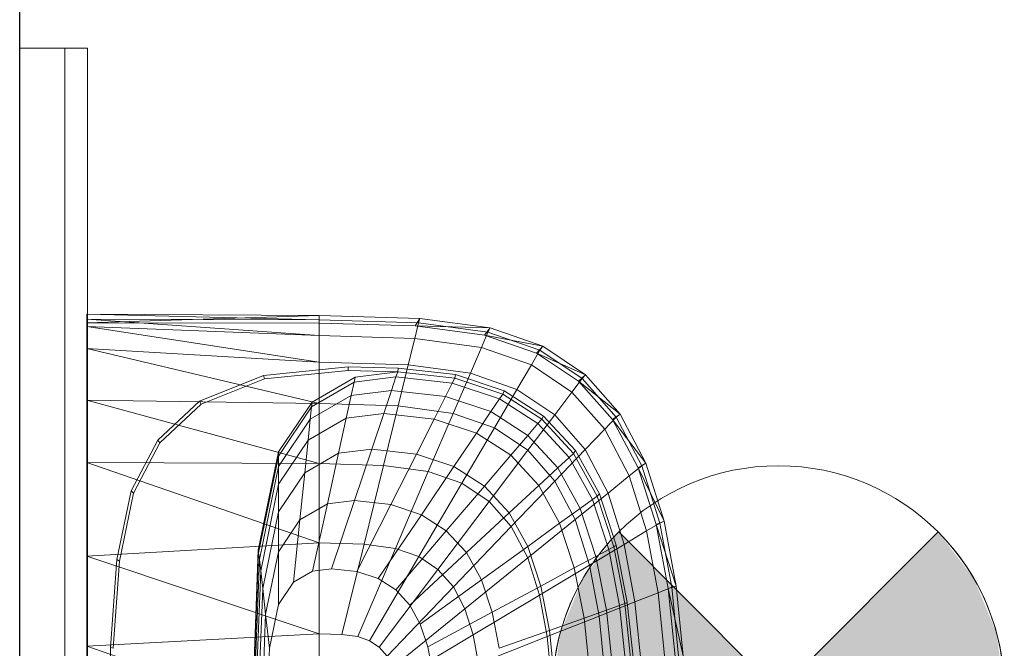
# Model space of a CAD drawing. Header units: metres. Extents: x 397.7 to 427.5, y 12.7 to 28.4.
# Tile 47 of 58: x 404.437 to 404.873, y 27.325 to 27.603. Entities that reach past the tile are written whole.
import ezdxf

# ---------------------------------------------------------------- set-up
doc = ezdxf.new("R2010")
doc.units = ezdxf.units.M
for name, color, linetype, lineweight in [('02_MOBILIARIO', 7, 'Continuous', 18), ('A-DETL-____-MBND', 7, 'Continuous', 18), ('A-DETL-GENF-OTLN', 7, 'Continuous', 18), ('A-GENM-____-OTLN', 7, 'Continuous', 18), ('A-WALL-____-MCUT', 7, 'Continuous', 25), ('A-WALL-____-OTLN', 7, 'Continuous', 25)]:
    doc.layers.add(name, color=color, linetype=linetype, lineweight=lineweight)

# ---------------------------------------------------------------- blocks, each defined once
blk = doc.blocks.new('Family - Rentamans P3-156316-06_ENLLUMENAT_P3')
at = {"layer": 'A-DETL-____-MBND', "color": 253, "true_color": 0xaaaaaa}
for p, q in [((0, 0.36146), (0, 0.36526)), ((0, 0.36526), (0, 0.36308)), ((0.10273, 0.3648), (0, 0.36526)), ((0.10273, 0.36283), (0, 0.36526)), ((0.10273, 0.3648), (0, 0.36146)), ((0, 0.36308), (0, 0.35983)), ((0.10273, 0.36283), (0, 0.36308)), ((0, 0.36308), (0.10273, 0.35585)), ((0.14736, 0.36347), (0.10273, 0.3648)), ((0.10273, 0.36283), (0.10273, 0.3648)), ((0.10273, 0.36479), (0.10273, 0.36141)), ((0.14679, 0.36152), (0.10273, 0.36283)), ((0.10273, 0.36283), (0.10273, 0.35585)), ((0.14525, 0.36016), (0.14736, 0.36347)), ((0.14679, 0.36152), (0.14736, 0.36347)), ((0.17848, 0.35928), (0.14736, 0.36347)), ((0.10273, 0.36141), (0, 0.36146)), ((0, 0.36146), (0, 0.00406)), ((0, 0.35983), (0, 0.35008)), ((0.10273, 0.35585), (0, 0.35983)), ((0, 0.35983), (0.10273, 0.34405)), ((0.14525, 0.36016), (0.10273, 0.36141)), ((0.14508, 0.3546), (0.14679, 0.36152)), ((0.17596, 0.35605), (0.14525, 0.36016)), ((0.17848, 0.35928), (0.14525, 0.36016)), ((0.17751, 0.35738), (0.14679, 0.36152)), ((0.17596, 0.35605), (0.17848, 0.35928)), ((0.17751, 0.35738), (0.17848, 0.35928)), ((0.20176, 0.35121), (0.17848, 0.35928)), ((0.10273, 0.35585), (0.10273, 0.34405)), ((0.14508, 0.3546), (0.10273, 0.35585)), ((0.14508, 0.3546), (0.1422, 0.34287)), ((0.17461, 0.35061), (0.14508, 0.3546)), ((0.17461, 0.35061), (0.17751, 0.35738)), ((0.19894, 0.34814), (0.17596, 0.35605)), ((0.20176, 0.35121), (0.17596, 0.35605)), ((0.2005, 0.34941), (0.17751, 0.35738)), ((0, 0.35008), (0, 0.32734)), ((0.10273, 0.34405), (0, 0.35008)), ((0, 0.35008), (0.10273, 0.32574)), ((0.16971, 0.33917), (0.17461, 0.35061)), ((0.19671, 0.34296), (0.17461, 0.35061)), ((0.19671, 0.34296), (0.2005, 0.34941)), ((0.19894, 0.34814), (0.20176, 0.35121)), ((0.2005, 0.34941), (0.20176, 0.35121)), ((0.21918, 0.33686), (0.2005, 0.34941)), ((0.22069, 0.33849), (0.20176, 0.35121)), ((0.21762, 0.33569), (0.19894, 0.34814)), ((0.22069, 0.33849), (0.19894, 0.34814)), ((0.07816, 0.33823), (0.11557, 0.34199)), ((0.07861, 0.33669), (0.11566, 0.34041)), ((0.10273, 0.34405), (0.10273, 0.32574)), ((0.1422, 0.34287), (0.10273, 0.34405)), ((0.11557, 0.34199), (0.13769, 0.34144)), ((0.11566, 0.34041), (0.11557, 0.34199)), ((0.11566, 0.34041), (0.13755, 0.33987)), ((0.13755, 0.33987), (0.13769, 0.34144)), ((0.13769, 0.34144), (0.16318, 0.33856)), ((0.1422, 0.34287), (0.13772, 0.3247)), ((0.16971, 0.33917), (0.1422, 0.34287)), ((0.1903, 0.33203), (0.19671, 0.34296)), ((0.21467, 0.33089), (0.19671, 0.34296)), ((0.04977, 0.3269), (0.07816, 0.33823)), ((0.05051, 0.32548), (0.07861, 0.33669)), ((0.07861, 0.33669), (0.07816, 0.33823)), ((0.09963, 0.32643), (0.11875, 0.33749)), ((0.11825, 0.33522), (0.13678, 0.33756)), ((0.11875, 0.33749), (0.11825, 0.33522)), ((0.11875, 0.33749), (0.13755, 0.33987)), ((0.13476, 0.33156), (0.13678, 0.33756)), ((0.13678, 0.33756), (0.13755, 0.33987)), ((0.13678, 0.33756), (0.16165, 0.33475)), ((0.13755, 0.33987), (0.1628, 0.33702)), ((0.16165, 0.33475), (0.1628, 0.33702)), ((0.16971, 0.33917), (0.1621, 0.32141)), ((0.1628, 0.33702), (0.16318, 0.33856)), ((0.1628, 0.33702), (0.18406, 0.32998)), ((0.16318, 0.33856), (0.18466, 0.33146)), ((0.1903, 0.33203), (0.16971, 0.33917)), ((0.21467, 0.33089), (0.21918, 0.33686)), ((0.21762, 0.33569), (0.22069, 0.33849)), ((0.2327, 0.31866), (0.21762, 0.33569)), ((0.23596, 0.32112), (0.21762, 0.33569)), ((0.21918, 0.33686), (0.22069, 0.33849)), ((0.23426, 0.31971), (0.21918, 0.33686)), ((0.23596, 0.32112), (0.22069, 0.33849)), ((0.09941, 0.32432), (0.11825, 0.33522)), ((0.11825, 0.33522), (0.11696, 0.32931)), ((0.11696, 0.32931), (0.13476, 0.33156)), ((0.13135, 0.32141), (0.13476, 0.33156)), ((0.13476, 0.33156), (0.15867, 0.32886)), ((0.15867, 0.32886), (0.16165, 0.33475)), ((0.16165, 0.33475), (0.1826, 0.32782)), ((0.18036, 0.31508), (0.1903, 0.33203)), ((0.18406, 0.32998), (0.18466, 0.33146)), ((0.18466, 0.33146), (0.20212, 0.32026)), ((0.20704, 0.32079), (0.1903, 0.33203)), ((0, 0.32734), (0, 0.29972)), ((0.10273, 0.32574), (0, 0.32734)), ((0, 0.32734), (0.10273, 0.29924)), ((0.03136, 0.30959), (0.04977, 0.3269)), ((0.05051, 0.32548), (0.04977, 0.3269)), ((0.09884, 0.31884), (0.11696, 0.32931)), ((0.11696, 0.32931), (0.11476, 0.31932)), ((0.15363, 0.3189), (0.15867, 0.32886)), ((0.15867, 0.32886), (0.17881, 0.3222)), ((0.17881, 0.3222), (0.1826, 0.32782)), ((0.1826, 0.32782), (0.18406, 0.32998)), ((0.1826, 0.32782), (0.19963, 0.31689)), ((0.18406, 0.32998), (0.20135, 0.31889)), ((0.20704, 0.32079), (0.21467, 0.33089)), ((0.22917, 0.3144), (0.21467, 0.33089)), ((0.03228, 0.30834), (0.05051, 0.32548)), ((0.08473, 0.30435), (0.09963, 0.32643)), ((0.08473, 0.30256), (0.09941, 0.32432)), ((0.09941, 0.32432), (0.09884, 0.31884)), ((0.09941, 0.32432), (0.09963, 0.32643)), ((0.10273, 0.32574), (0.10273, 0.29924)), ((0.13772, 0.3247), (0.10273, 0.32574)), ((0.13772, 0.3247), (0.13123, 0.29839)), ((0.1621, 0.32141), (0.13772, 0.3247)), ((0.08473, 0.29792), (0.09884, 0.31884)), ((0.09788, 0.30955), (0.11476, 0.31932)), ((0.09884, 0.31884), (0.09788, 0.30955)), ((0.11476, 0.31932), (0.11135, 0.30381)), ((0.11476, 0.31932), (0.13135, 0.32141)), ((0.12606, 0.30567), (0.13135, 0.32141)), ((0.13135, 0.32141), (0.15363, 0.3189)), ((0.14581, 0.30344), (0.15363, 0.3189)), ((0.1621, 0.32141), (0.1511, 0.29571)), ((0.15363, 0.3189), (0.1724, 0.31269)), ((0.18036, 0.31508), (0.1621, 0.32141)), ((0.1724, 0.31269), (0.17881, 0.3222)), ((0.17881, 0.3222), (0.19518, 0.3117)), ((0.19519, 0.30512), (0.20704, 0.32079)), ((0.19963, 0.31689), (0.20135, 0.31889)), ((0.20135, 0.31889), (0.20212, 0.32026)), ((0.20135, 0.31889), (0.2153, 0.30374)), ((0.20212, 0.32026), (0.21621, 0.30495)), ((0.22054, 0.30543), (0.20704, 0.32079)), ((0.22917, 0.3144), (0.23426, 0.31971)), ((0.2327, 0.31866), (0.23596, 0.32112)), ((0.24405, 0.29737), (0.2327, 0.31866)), ((0.24746, 0.29938), (0.2327, 0.31866)), ((0.23426, 0.31971), (0.23596, 0.32112)), ((0.24562, 0.29825), (0.23426, 0.31971)), ((0.24746, 0.29938), (0.23596, 0.32112)), ((0.18036, 0.31508), (0.16597, 0.29056)), ((0.19519, 0.30512), (0.18036, 0.31508)), ((0.19518, 0.3117), (0.19963, 0.31689)), ((0.19963, 0.31689), (0.21338, 0.30196)), ((0.22054, 0.30543), (0.22917, 0.3144)), ((0.24008, 0.29377), (0.22917, 0.3144)), ((0.01958, 0.28716), (0.03136, 0.30959)), ((0.03228, 0.30834), (0.03136, 0.30959)), ((0.08473, 0.29006), (0.09788, 0.30955)), ((0.09788, 0.30955), (0.09638, 0.29516)), ((0.16244, 0.29794), (0.17239, 0.31269)), ((0.1724, 0.31269), (0.18765, 0.3029)), ((0.18765, 0.3029), (0.19518, 0.3117)), ((0.19518, 0.3117), (0.20839, 0.29735)), ((0.02062, 0.28613), (0.03228, 0.30834)), ((0.11135, 0.30381), (0.12606, 0.30567)), ((0.1184, 0.28289), (0.12606, 0.30567)), ((0.12606, 0.30567), (0.14581, 0.30344)), ((0.17806, 0.28244), (0.19519, 0.30512)), ((0.20717, 0.2915), (0.19519, 0.30512)), ((0.20717, 0.2915), (0.22054, 0.30542)), ((0.23071, 0.2862), (0.22054, 0.30543)), ((0.07584, 0.26096), (0.08473, 0.30435)), ((0.07598, 0.25981), (0.08473, 0.30256)), ((0.08473, 0.30256), (0.08473, 0.30435)), ((0.08473, 0.29792), (0.08473, 0.30256)), ((0.09638, 0.29516), (0.11135, 0.30381)), ((0.11135, 0.30381), (0.10642, 0.28138)), ((0.13449, 0.28107), (0.14581, 0.30344)), ((0.14581, 0.30344), (0.16244, 0.29794)), ((0.17596, 0.28926), (0.18765, 0.3029)), ((0.18765, 0.3029), (0.19996, 0.28953)), ((0.20839, 0.29735), (0.21338, 0.30196)), ((0.21338, 0.30196), (0.2153, 0.30374)), ((0.21338, 0.30196), (0.22372, 0.28328)), ((0.2153, 0.30374), (0.21621, 0.30495)), ((0.2153, 0.30374), (0.2258, 0.28478)), ((0.21621, 0.30495), (0.22681, 0.2858)), ((0, 0.29972), (0, 0.2583)), ((0.10273, 0.29924), (0, 0.29972)), ((0, 0.29972), (0.10273, 0.26415)), ((0.07631, 0.25683), (0.08473, 0.29792)), ((0.08473, 0.29792), (0.08473, 0.29006)), ((0.10273, 0.29924), (0.10273, 0.26415)), ((0.13123, 0.29839), (0.10273, 0.29924)), ((0.13123, 0.29839), (0.12265, 0.26356)), ((0.1511, 0.29571), (0.13123, 0.29839)), ((0.14804, 0.27659), (0.16244, 0.29794)), ((0.16244, 0.29794), (0.17596, 0.28926)), ((0.19996, 0.28953), (0.20839, 0.29735)), ((0.20839, 0.29735), (0.21834, 0.27939)), ((0.24008, 0.29377), (0.24562, 0.29825)), ((0.24405, 0.29737), (0.24746, 0.29938)), ((0.25202, 0.27221), (0.24405, 0.29737)), ((0.25554, 0.27371), (0.24405, 0.29737)), ((0.24562, 0.29825), (0.24746, 0.29938)), ((0.25359, 0.2729), (0.24562, 0.29825)), ((0.25554, 0.27371), (0.24746, 0.29938)), ((0.08473, 0.27788), (0.09638, 0.29516)), ((0.09638, 0.29516), (0.09423, 0.27433)), ((0.1511, 0.29571), (0.13653, 0.26169)), ((0.1511, 0.29571), (0.16597, 0.29056)), ((0.23071, 0.2862), (0.24008, 0.29377)), ((0.24775, 0.26941), (0.24008, 0.29377)), ((0.07689, 0.25177), (0.08473, 0.29006)), ((0.08473, 0.29006), (0.08473, 0.27788)), ((0.16597, 0.29056), (0.14692, 0.25809)), ((0.15906, 0.26952), (0.17596, 0.28926)), ((0.16597, 0.29056), (0.17805, 0.28244)), ((0.17596, 0.28926), (0.18688, 0.27741)), ((0.18688, 0.27741), (0.19996, 0.28953)), ((0.18781, 0.27134), (0.20717, 0.2915)), ((0.19996, 0.28953), (0.20923, 0.2728)), ((0.21618, 0.27446), (0.20717, 0.2915)), ((0.01327, 0.25673), (0.01958, 0.28716)), ((0.01437, 0.25599), (0.02062, 0.28613)), ((0.02062, 0.28613), (0.01958, 0.28716)), ((0.21618, 0.27446), (0.23071, 0.2862)), ((0.22372, 0.28328), (0.2258, 0.28478)), ((0.2258, 0.28478), (0.22681, 0.2858)), ((0.2258, 0.28478), (0.23317, 0.26239)), ((0.22681, 0.2858), (0.23426, 0.26319)), ((0.23785, 0.2635), (0.23071, 0.2862)), ((0.09423, 0.27433), (0.10642, 0.28138)), ((0.10642, 0.28138), (0.09989, 0.25167)), ((0.10642, 0.28138), (0.1184, 0.28289)), ((0.10826, 0.25273), (0.1184, 0.28289)), ((0.1184, 0.28289), (0.13449, 0.28107)), ((0.1195, 0.25146), (0.13449, 0.28107)), ((0.13449, 0.28107), (0.14804, 0.27659)), ((0.17805, 0.28244), (0.15537, 0.25241)), ((0.17805, 0.28244), (0.18781, 0.27134)), ((0.20923, 0.2728), (0.21834, 0.27939)), ((0.21834, 0.27939), (0.22372, 0.28328)), ((0.21834, 0.27939), (0.22533, 0.25818)), ((0.22372, 0.28328), (0.23099, 0.26122)), ((0.07778, 0.24394), (0.08473, 0.27788)), ((0.08473, 0.27788), (0.08473, 0.26025)), ((0.12897, 0.24833), (0.14804, 0.27659)), ((0.14804, 0.27659), (0.15906, 0.26952)), ((0.16795, 0.25986), (0.18688, 0.27741)), ((0.18688, 0.27741), (0.19509, 0.26258)), ((0.08473, 0.26025), (0.09423, 0.27433)), ((0.09423, 0.27433), (0.09137, 0.24674)), ((0.18781, 0.27134), (0.16218, 0.24466)), ((0.18781, 0.27134), (0.19515, 0.25746)), ((0.19509, 0.26258), (0.20923, 0.2728)), ((0.19515, 0.25746), (0.21618, 0.27446)), ((0.20923, 0.2728), (0.21574, 0.25304)), ((0.22251, 0.25433), (0.21618, 0.27446)), ((0.24775, 0.26941), (0.25359, 0.2729)), ((0.25202, 0.27221), (0.25554, 0.27371)), ((0.2573, 0.24402), (0.25202, 0.27221)), ((0.26089, 0.24493), (0.25202, 0.27221)), ((0.25359, 0.2729), (0.25554, 0.27371)), ((0.25887, 0.24449), (0.25359, 0.2729)), ((0.26089, 0.24493), (0.25554, 0.27371)), ((0.13667, 0.24339), (0.15906, 0.26952)), ((0.15906, 0.26952), (0.16795, 0.25986)), ((0.23785, 0.2635), (0.24775, 0.26941)), ((0.25282, 0.2421), (0.24775, 0.26941)), ((0.10273, 0.26415), (0, 0.2583)), ((0.10273, 0.26415), (0.10273, 0.22395)), ((0.12264, 0.26356), (0.10273, 0.26415)), ((0.12264, 0.26356), (0.11281, 0.22365)), ((0.11983, 0.2227), (0.13653, 0.26169)), ((0.12264, 0.26356), (0.13653, 0.26169)), ((0.13653, 0.26169), (0.14692, 0.25809)), ((0.17464, 0.24778), (0.19509, 0.26258)), ((0.19509, 0.26258), (0.20086, 0.24506)), ((0.22251, 0.25433), (0.23785, 0.2635)), ((0.23099, 0.26122), (0.23317, 0.26239)), ((0.23317, 0.26239), (0.23426, 0.26319)), ((0.23317, 0.26239), (0.23806, 0.23729)), ((0.23426, 0.26319), (0.23919, 0.23784)), ((0.24258, 0.23805), (0.23785, 0.2635)), ((0, 0.2583), (0, 0.2185)), ((0, 0.2583), (0.10273, 0.22395)), ((0.07287, 0.18276), (0.07584, 0.26096)), ((0.07304, 0.18276), (0.07598, 0.25981)), ((0.07598, 0.25981), (0.07584, 0.26096)), ((0.07631, 0.25683), (0.07598, 0.25981)), ((0.07907, 0.2326), (0.08473, 0.26025)), ((0.08473, 0.26025), (0.08473, 0.23691)), ((0.14692, 0.25809), (0.12509, 0.22088)), ((0.14288, 0.23664), (0.16795, 0.25986)), ((0.14692, 0.25809), (0.15537, 0.25241)), ((0.19515, 0.25746), (0.16731, 0.23496)), ((0.16795, 0.25986), (0.17464, 0.24778)), ((0.19515, 0.25746), (0.20031, 0.24107)), ((0.21574, 0.25304), (0.22533, 0.25818)), ((0.22533, 0.25818), (0.23099, 0.26122)), ((0.22533, 0.25818), (0.22995, 0.23441)), ((0.23099, 0.26122), (0.2358, 0.23649)), ((0.01046, 0.21786), (0.01327, 0.25673)), ((0.01159, 0.21751), (0.01437, 0.25599)), ((0.01437, 0.25599), (0.01327, 0.25673)), ((0.074, 0.19601), (0.07631, 0.25683)), ((0.07689, 0.25177), (0.07631, 0.25683)), ((0.20031, 0.24107), (0.22251, 0.25433)), ((0.20086, 0.24506), (0.21574, 0.25304)), ((0.21574, 0.25304), (0.22004, 0.23089)), ((0.2267, 0.23178), (0.22251, 0.25433)), ((0.07426, 0.18276), (0.07689, 0.25177)), ((0.07689, 0.25177), (0.07778, 0.24394)), ((0.09137, 0.24674), (0.09989, 0.25167)), ((0.09989, 0.25167), (0.10826, 0.25273)), ((0.10826, 0.25273), (0.1195, 0.25146)), ((0.1195, 0.25146), (0.12897, 0.24833)), ((0.15537, 0.25241), (0.12937, 0.21801)), ((0.15537, 0.25241), (0.16218, 0.24466)), ((0.08473, 0.23691), (0.09137, 0.24674)), ((0.12897, 0.24833), (0.13667, 0.24339)), ((0.16218, 0.24466), (0.13282, 0.21409)), ((0.14756, 0.2282), (0.17464, 0.24778)), ((0.16218, 0.24466), (0.16731, 0.23496)), ((0.17464, 0.24778), (0.17934, 0.23351)), ((0.17934, 0.23351), (0.20086, 0.24506)), ((0.20086, 0.24506), (0.20468, 0.22542)), ((0.25282, 0.2421), (0.25887, 0.24449)), ((0.2573, 0.24402), (0.26089, 0.24493)), ((0.25887, 0.24449), (0.26089, 0.24493)), ((0.26192, 0.2141), (0.25887, 0.24449)), ((0.26398, 0.21415), (0.26089, 0.24493)), ((0.07545, 0.18276), (0.07778, 0.24394)), ((0.07778, 0.24394), (0.07907, 0.2326)), ((0.13667, 0.24339), (0.14288, 0.23664)), ((0.20031, 0.24107), (0.17092, 0.2235)), ((0.20031, 0.24107), (0.20372, 0.22269)), ((0.24258, 0.23805), (0.25282, 0.2421)), ((0.25575, 0.21289), (0.25282, 0.2421)), ((0.26035, 0.21386), (0.2573, 0.24402)), ((0.26398, 0.21415), (0.2573, 0.24402)), ((0.08078, 0.21759), (0.08473, 0.23691)), ((0.14288, 0.23664), (0.14756, 0.2282)), ((0.2267, 0.23178), (0.24258, 0.23805)), ((0.22995, 0.23441), (0.2358, 0.23649)), ((0.2358, 0.23649), (0.23806, 0.2373)), ((0.2358, 0.23649), (0.23859, 0.21004)), ((0.23806, 0.23729), (0.23919, 0.23784)), ((0.23806, 0.23729), (0.24088, 0.21045)), ((0.23919, 0.23784), (0.24205, 0.21072)), ((0.24532, 0.21083), (0.24258, 0.23805)), ((0.07717, 0.18276), (0.07907, 0.2326)), ((0.08078, 0.21759), (0.07907, 0.2326)), ((0.16731, 0.23496), (0.13541, 0.20918)), ((0.15084, 0.21822), (0.17934, 0.23351)), ((0.16731, 0.23496), (0.17092, 0.2235)), ((0.17934, 0.23351), (0.18245, 0.21752)), ((0.20373, 0.22269), (0.2267, 0.23177)), ((0.22004, 0.23089), (0.22995, 0.23441)), ((0.22913, 0.20764), (0.2267, 0.23178)), ((0.22995, 0.23441), (0.23263, 0.20898)), ((0.14756, 0.2282), (0.15084, 0.21822)), ((0.20468, 0.22542), (0.22004, 0.23089)), ((0.22004, 0.23089), (0.22254, 0.20719)), ((0.10273, 0.22395), (0, 0.2185)), ((0.10273, 0.22395), (0.10273, 0.18276)), ((0.10273, 0.22395), (0.11281, 0.22365)), ((0.11281, 0.22365), (0.11983, 0.2227)), ((0.11983, 0.2227), (0.12509, 0.22088)), ((0.17092, 0.2235), (0.13724, 0.20338)), ((0.17092, 0.2235), (0.1733, 0.21066)), ((0.20373, 0.22269), (0.1733, 0.21066)), ((0.18245, 0.21752), (0.20468, 0.22542)), ((0.20373, 0.22269), (0.2057, 0.20303)), ((0.20468, 0.22542), (0.20689, 0.20442)), ((0, 0.2185), (0, 0.18276)), ((0, 0.2185), (0.10273, 0.18276)), ((0.12509, 0.22088), (0.12937, 0.21801)), ((0.12937, 0.21801), (0.13282, 0.21409)), ((0.15084, 0.21822), (0.15302, 0.20705)), ((0.00965, 0.18276), (0.01046, 0.21786)), ((0.01159, 0.21751), (0.01046, 0.21786)), ((0.07945, 0.18276), (0.08078, 0.21759))]:
    blk.add_line(p, q, dxfattribs=at)
blk = doc.blocks.new('Family - LONDR55-XX_ZZ-ARQ-CAA-M3D-Londres55-156494-06_ENLLUMENAT_P3')
at = {"layer": 'A-GENM-____-OTLN', "color": 253, "true_color": 0xaaaaaa}
for p, q in [((0.6, 0.03), (0, 0.03)), ((0, 0.03), (0, 0.01)), ((0, 0.03), (0, 0.01)), ((0.6, 0.03), (0, 0.03)), ((0.6, 0.01), (0.6, 0.03)), ((0.6, 0.01), (0.6, 0.03)), ((0.6, 0.01), (0, 0.01)), ((0, 0.01), (0, 0)), ((0, 0), (0, 0.01)), ((0, 0.01), (0.6, 0.01)), ((0, 0.01), (0.6, 0.01)), ((0, 0.01), (0.6, 0.01)), ((0.6, 0), (0.6, 0.01)), ((0.6, 0.01), (0.6, 0)), ((0, 0), (0.6, 0)), ((0.6, 0), (0, 0))]:
    blk.add_line(p, q, dxfattribs=at)
blk = doc.blocks.new('Family - Mirall P3-156495-06_ENLLUMENAT_P3')
blk.add_blockref('Family - LONDR55-XX_ZZ-ARQ-CAA-M3D-Londres55-156494-06_ENLLUMENAT_P3', (0, 0))
blk = doc.blocks.new('Family - Evans P3-156746-06_ENLLUMENAT_P3')
at = {"layer": 'A-WALL-____-MCUT', "color": 253, "true_color": 0xaaaaaa}
blk.add_line((0, 0), (4.54879, 0), dxfattribs=at)
at = {"layer": 'A-WALL-____-OTLN', "color": 253, "true_color": 0xaaaaaa}
blk.add_line((0, 0), (4.54879, 0), dxfattribs=at)
at = {"layer": 'A-WALL-____-OTLN', "color": 253, "lineweight": 18, "true_color": 0xaaaaaa}
blk.add_line((0, 0), (4.54879, 0), dxfattribs=at)
blk = doc.blocks.new('LONDR55-XX_ZZ-ARQ-CAA-M3D-Londres55_ifc-1-06_ENLLUMENAT_P3')
at = {"layer": '02_MOBILIARIO', "color": 253, "lineweight": 18, "true_color": 0xaaaaaa}
blk.add_blockref('Family - Rentamans P3-156316-06_ENLLUMENAT_P3', (404.46677, 27.10751), dxfattribs=at)
at = {"layer": 'A-GENM-____-OTLN', "color": 253, "lineweight": 18, "true_color": 0xaaaaaa, "rotation": 90}
blk.add_blockref('Family - Mirall P3-156495-06_ENLLUMENAT_P3', (404.46698, 26.99052), dxfattribs=at)
at = {"layer": 'A-WALL-____-OTLN', "color": 253, "lineweight": 18, "true_color": 0xaaaaaa, "rotation": 90}
blk.add_blockref('Family - Evans P3-156746-06_ENLLUMENAT_P3', (404.43698, 23.51946), dxfattribs=at)
blk = doc.blocks.new('ZYR_06_02_02 Down Superficie - L 01-834878-06_ENLLUMENAT_P3')
at = {"layer": 'A-DETL-GENF-OTLN', "true_color": 0x00c400}
for points in [[(-0.07071, -0.07071), (0, 0), (-0.07071, 0.07071), (-0.0866, 0.05), (-0.09659, 0.02588), (-0.1, 0), (-0.09659, -0.02588), (-0.0866, -0.05)], [(0.07071, -0.07071), (0.0866, -0.05), (0.09659, -0.02588), (0.1, 0), (0.09659, 0.02588), (0.0866, 0.05), (0.07071, 0.07071), (0, 0)]]:
    blk.add_hatch(color=92, dxfattribs=at).paths.add_polyline_path(points)
at = {"layer": 'A-DETL-GENF-OTLN', "color": 92, "true_color": 0x00c400}
for p, q in [((0, 0), (-0.07071, 0.07071)), ((-0.07071, 0.07071), (0.07071, -0.07071)), ((-0.07071, -0.07071), (0.07071, 0.07071)), ((0.07071, 0.07071), (0, 0)), ((-0.07071, -0.07071), (0, 0)), ((0, 0), (0.07071, -0.07071))]:
    blk.add_line(p, q, dxfattribs=at)
blk.add_circle((0, 0), 0.1, dxfattribs=at)
for start, end in [(135, 225), (315, 45)]:
    blk.add_arc((0, 0), 0.1, start, end, dxfattribs=at)

msp = doc.modelspace()

# ---------------------------------------------------------------- block references
at = {"lineweight": 5}
msp.add_blockref('LONDR55-XX_ZZ-ARQ-CAA-M3D-Londres55_ifc-1-06_ENLLUMENAT_P3', (0, 0), dxfattribs=at)
at = {"layer": 'A-DETL-GENF-OTLN', "color": 92, "true_color": 0x00c400}
msp.add_blockref('ZYR_06_02_02 Down Superficie - L 01-834878-06_ENLLUMENAT_P3', (404.77285, 27.30578), dxfattribs=at)

doc.saveas('drawing.dxf')
